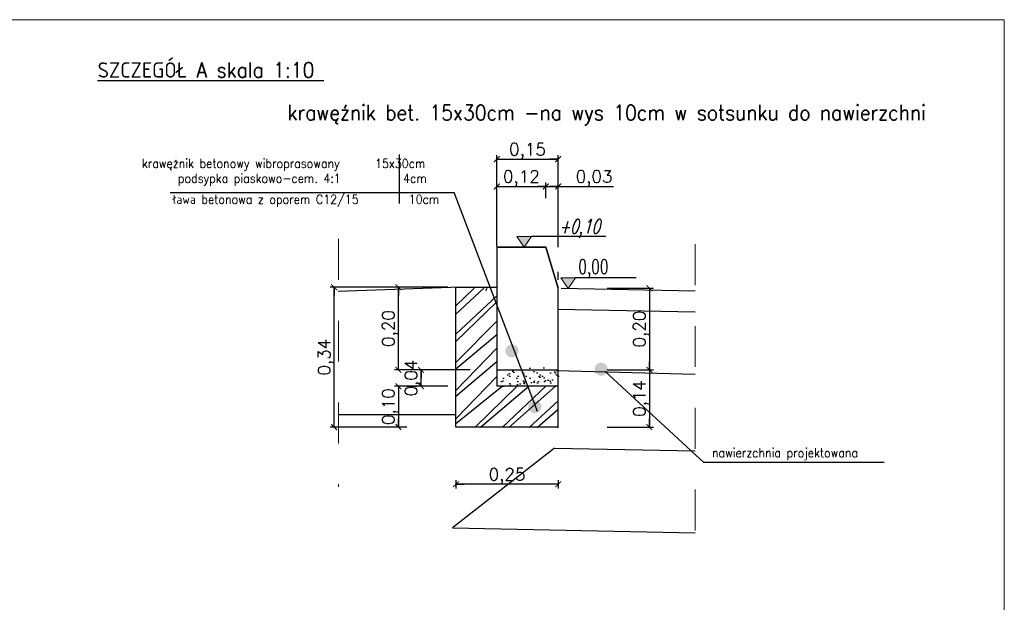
# Model space of a CAD drawing. Header units: metres. Extents: x 5509548 to 5517943, y 5680530 to 5684871.
# Tile 12 of 124: x 5516104.81 to 5516107.22, y 5683132.7 to 5683134.13. Entities that reach past the tile are written whole.
import ezdxf
from ezdxf.enums import TextEntityAlignment as Align

# ---------------------------------------------------------------- set-up
doc = ezdxf.new("R2010")
doc.units = ezdxf.units.M
doc.linetypes.add('ACAD_ISO03W100', pattern=[30, 12, -18])
doc.layers.get('0').update_dxf_attribs({"linetype": 'CONTINUOUS', "lineweight": 18})
doc.layers.get('Defpoints').update_dxf_attribs({"linetype": 'CONTINUOUS'})
for name, color, linetype, lineweight in [('!D-chodnik', 7, 'CONTINUOUS', 25), ('!D_wymiary', 7, 'CONTINUOUS', 35), ('0-18MM', 1, 'CONTINUOUS', 18)]:
    doc.layers.add(name, color=color, linetype=linetype, lineweight=lineweight)
for name, color, linetype in [('0_35', 2, 'CONTINUOUS'), ('AK-WYPEŁNIENIE', 8, 'CONTINUOUS'), ('OPISY', 7, 'CONTINUOUS')]:
    doc.layers.add(name, color=color, linetype=linetype)
doc.styles.add('ARIAL_droga', font='arial.ttf', dxfattribs={"height": 0.15})
doc.styles.add('ROMANS', font='simplex.shx', dxfattribs={"width": 0.9, "oblique": 15})
doc.styles.add('simplex', font='simplex.shx')
doc.styles.add('STYLE1', font='simplex.shx', dxfattribs={"width": 0.9})
doc.dimstyles.new('1_10_droga', dxfattribs={"dimscale": 0.2, "dimtxt": 0.15, "dimasz": 0.1, "dimexe": 0.05, "dimexo": 0.6, "dimgap": 0.01, "dimtad": 1, "dimzin": 0, "dimtxsty": 'ARIAL_droga', "dimblk": 'ARCHTICK', "dimcen": 0.09, "dimclrd": 9, "dimclre": 9, "dimclrt": 256, "dimadec": 0, "dimazin": 0, "dimtfac": 1, "dimtofl": 0, "dimtmove": 0, "dimatfit": 3, "dimldrblk": 'ARCHTICK', "dimfxl": 1, "dimtolj": 1, "dimtzin": 0, "dimarcsym": 0})

# ---------------------------------------------------------------- blocks, each defined once
blk = doc.blocks.new('_ARCHTICK')
at = {"color": 0, "linetype": 'ByBlock', "lineweight": -2}
blk.add_line((0, 0), (-1, 0), dxfattribs=at)
blk.add_solid([(0.397747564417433, 0.3093592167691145), (0.3093592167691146, 0.397747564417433), (-0.3093592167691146, -0.397747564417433), (-0.397747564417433, -0.3093592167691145)], dxfattribs=at)
blk = doc.blocks.new('*D470')
at = {"layer": '!D_wymiary', "color": 9, "lineweight": -2}
for p, q in [((5516105.754778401, 5683133.473327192), (5516105.567068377, 5683133.473327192)), ((5516105.577068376, 5683133.131336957), (5516105.577068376, 5683133.473327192)), ((5516105.754778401, 5683133.131336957), (5516105.567068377, 5683133.131336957))]:
    blk.add_line(p, q, dxfattribs=at)
at = {"layer": 'Defpoints', "color": 0, "linetype": 'ByBlock'}
for p in [(5516105.577068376, 5683133.473327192), (5516105.874778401, 5683133.473327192), (5516105.874778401, 5683133.131336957)]:
    blk.add_point(p, dxfattribs=at)
at = {"layer": '!D_wymiary', "color": 9, "linetype": 'ByBlock', "lineweight": -2, "xscale": 0.02, "yscale": 0.02, "zscale": 0.02}
for p, rotation in [((5516105.577068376, 5683133.473327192), 90), ((5516105.577068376, 5683133.131336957), 270)]:
    blk.add_blockref('_ARCHTICK', p, dxfattribs=dict(at, rotation=rotation))
at = {"layer": '!D_wymiary', "linetype": 'ByBlock', "insert": (5516105.557211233, 5683133.302332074), "char_height": 0.03, "attachment_point": 5, "rotation": 90, "style": 'simplex'}
blk.add_mtext('\\A1;0,34', dxfattribs=at)
blk = doc.blocks.new('*D471')
at = {"layer": '!D_wymiary', "color": 9, "lineweight": -2}
for p, q in [((5516105.854778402, 5683133.473327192), (5516105.724236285, 5683133.473327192)), ((5516105.734236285, 5683133.271336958), (5516105.734236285, 5683133.473327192)), ((5516105.854778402, 5683133.271336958), (5516105.724236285, 5683133.271336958))]:
    blk.add_line(p, q, dxfattribs=at)
at = {"layer": 'Defpoints', "color": 0, "linetype": 'ByBlock'}
for p in [(5516105.734236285, 5683133.473327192), (5516105.974778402, 5683133.473327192), (5516105.974778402, 5683133.271336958)]:
    blk.add_point(p, dxfattribs=at)
at = {"layer": '!D_wymiary', "color": 9, "linetype": 'ByBlock', "lineweight": -2, "xscale": 0.02, "yscale": 0.02, "zscale": 0.02}
for p, rotation in [((5516105.734236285, 5683133.473327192), 90), ((5516105.734236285, 5683133.271336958), 270)]:
    blk.add_blockref('_ARCHTICK', p, dxfattribs=dict(at, rotation=rotation))
at = {"layer": '!D_wymiary', "linetype": 'ByBlock', "insert": (5516105.714379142, 5683133.372332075), "char_height": 0.03, "attachment_point": 5, "rotation": 90, "style": 'simplex'}
blk.add_mtext('\\A1;0,20', dxfattribs=at)
blk = doc.blocks.new('*D472')
at = {"layer": '!D_wymiary', "color": 9, "lineweight": -2}
for p, q in [((5516105.974778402, 5683133.691336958), (5516105.974778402, 5683133.729806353)), ((5516105.974778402, 5683133.719806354), (5516106.094778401, 5683133.719806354)), ((5516106.094778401, 5683133.691336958), (5516106.094778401, 5683133.729806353))]:
    blk.add_line(p, q, dxfattribs=at)
at = {"layer": 'Defpoints', "color": 0, "linetype": 'ByBlock'}
for p in [(5516106.094778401, 5683133.719806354), (5516105.974778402, 5683133.571336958), (5516106.094778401, 5683133.571336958)]:
    blk.add_point(p, dxfattribs=at)
at = {"layer": '!D_wymiary', "color": 9, "linetype": 'ByBlock', "lineweight": -2, "xscale": 0.02, "yscale": 0.02, "zscale": 0.02, "rotation": 180}
blk.add_blockref('_ARCHTICK', (5516105.974778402, 5683133.719806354), dxfattribs=at)
at = {"layer": '!D_wymiary', "color": 9, "linetype": 'ByBlock', "lineweight": -2, "xscale": 0.02, "yscale": 0.02, "zscale": 0.02}
blk.add_blockref('_ARCHTICK', (5516106.094778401, 5683133.719806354), dxfattribs=at)
at = {"layer": '!D_wymiary', "linetype": 'ByBlock', "insert": (5516106.034778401, 5683133.739663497), "char_height": 0.03, "attachment_point": 5, "style": 'simplex'}
blk.add_mtext('\\A1;0,12', dxfattribs=at)
blk = doc.blocks.new('*D473')
at = {"layer": '!D_wymiary', "color": 9, "lineweight": -2}
for p, q in [((5516106.094778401, 5683133.691336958), (5516106.094778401, 5683133.729806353)), ((5516106.094778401, 5683133.719806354), (5516106.124778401, 5683133.719806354)), ((5516106.124778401, 5683133.591336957), (5516106.124778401, 5683133.729806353)), ((5516106.124778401, 5683133.719806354), (5516106.260206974, 5683133.719806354))]:
    blk.add_line(p, q, dxfattribs=at)
at = {"layer": 'Defpoints', "color": 0, "linetype": 'ByBlock'}
for p in [(5516106.124778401, 5683133.719806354), (5516106.094778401, 5683133.571336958), (5516106.124778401, 5683133.471336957)]:
    blk.add_point(p, dxfattribs=at)
at = {"layer": '!D_wymiary', "color": 9, "linetype": 'ByBlock', "lineweight": -2, "xscale": 0.02, "yscale": 0.02, "zscale": 0.02, "rotation": 180}
blk.add_blockref('_ARCHTICK', (5516106.094778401, 5683133.719806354), dxfattribs=at)
at = {"layer": '!D_wymiary', "color": 9, "linetype": 'ByBlock', "lineweight": -2, "xscale": 0.02, "yscale": 0.02, "zscale": 0.02}
blk.add_blockref('_ARCHTICK', (5516106.124778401, 5683133.719806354), dxfattribs=at)
at = {"layer": '!D_wymiary', "linetype": 'ByBlock', "insert": (5516106.212492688, 5683133.739663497), "char_height": 0.03, "attachment_point": 5, "style": 'simplex'}
blk.add_mtext('\\A1;0,03', dxfattribs=at)
blk = doc.blocks.new('*D474')
at = {"layer": '!D_wymiary', "color": 9, "lineweight": -2}
for p, q in [((5516105.974778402, 5683133.573327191), (5516105.974778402, 5683133.796548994)), ((5516105.974778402, 5683133.786548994), (5516106.124778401, 5683133.786548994)), ((5516106.124778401, 5683133.571336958), (5516106.124778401, 5683133.796548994))]:
    blk.add_line(p, q, dxfattribs=at)
at = {"layer": 'Defpoints', "color": 0, "linetype": 'ByBlock'}
for p in [(5516106.124778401, 5683133.786548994), (5516105.974778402, 5683133.453327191), (5516106.124778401, 5683133.451336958)]:
    blk.add_point(p, dxfattribs=at)
at = {"layer": '!D_wymiary', "color": 9, "linetype": 'ByBlock', "lineweight": -2, "xscale": 0.02, "yscale": 0.02, "zscale": 0.02, "rotation": 180}
blk.add_blockref('_ARCHTICK', (5516105.974778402, 5683133.786548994), dxfattribs=at)
at = {"layer": '!D_wymiary', "color": 9, "linetype": 'ByBlock', "lineweight": -2, "xscale": 0.02, "yscale": 0.02, "zscale": 0.02}
blk.add_blockref('_ARCHTICK', (5516106.124778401, 5683133.786548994), dxfattribs=at)
at = {"layer": '!D_wymiary', "linetype": 'ByBlock', "insert": (5516106.049778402, 5683133.806406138), "char_height": 0.03, "attachment_point": 5, "style": 'simplex'}
blk.add_mtext('\\A1;0,15', dxfattribs=at)
blk = doc.blocks.new('*D475')
at = {"layer": '!D_wymiary', "color": 9, "lineweight": -2}
for p, q in [((5516105.854778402, 5683133.231336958), (5516105.724236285, 5683133.231336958)), ((5516105.734236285, 5683133.231336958), (5516105.734236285, 5683133.131336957)), ((5516105.754778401, 5683133.131336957), (5516105.724236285, 5683133.131336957))]:
    blk.add_line(p, q, dxfattribs=at)
at = {"layer": 'Defpoints', "color": 0, "linetype": 'ByBlock'}
for p in [(5516105.974778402, 5683133.231336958), (5516105.734236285, 5683133.131336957), (5516105.874778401, 5683133.131336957)]:
    blk.add_point(p, dxfattribs=at)
at = {"layer": '!D_wymiary', "color": 9, "linetype": 'ByBlock', "lineweight": -2, "xscale": 0.02, "yscale": 0.02, "zscale": 0.02}
for p, rotation in [((5516105.734236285, 5683133.231336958), 90), ((5516105.734236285, 5683133.131336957), 270)]:
    blk.add_blockref('_ARCHTICK', p, dxfattribs=dict(at, rotation=rotation))
at = {"layer": '!D_wymiary', "linetype": 'ByBlock', "insert": (5516105.714379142, 5683133.181336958), "char_height": 0.03, "attachment_point": 5, "rotation": 90, "style": 'simplex'}
blk.add_mtext('\\A1;0,10', dxfattribs=at)
blk = doc.blocks.new('*D476')
at = {"layer": '!D_wymiary', "color": 9, "lineweight": -2}
for p, q in [((5516106.24486503, 5683133.470996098), (5516106.357738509, 5683133.470947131)), ((5516106.34773851, 5683133.470951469), (5516106.34765187, 5683133.27124027)), ((5516106.24477839, 5683133.271284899), (5516106.357651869, 5683133.271235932))]:
    blk.add_line(p, q, dxfattribs=at)
at = {"layer": 'Defpoints', "color": 0, "linetype": 'ByBlock'}
for p in [(5516106.124865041, 5683133.471048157), (5516106.124778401, 5683133.271336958), (5516106.34765187, 5683133.27124027)]:
    blk.add_point(p, dxfattribs=at)
at = {"layer": '!D_wymiary', "color": 9, "linetype": 'ByBlock', "lineweight": -2, "xscale": 0.02, "yscale": 0.02, "zscale": 0.02}
for p, rotation in [((5516106.34773851, 5683133.470951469), 89.97514357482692), ((5516106.34765187, 5683133.27124027), 269.9751435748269)]:
    blk.add_blockref('_ARCHTICK', p, dxfattribs=dict(at, rotation=rotation))
at = {"layer": '!D_wymiary', "linetype": 'ByBlock', "insert": (5516106.327838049, 5683133.371104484), "char_height": 0.03, "attachment_point": 5, "rotation": 89.9751435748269, "style": 'simplex'}
blk.add_mtext('\\A1;0,20', dxfattribs=at)
blk = doc.blocks.new('*D477')
at = {"layer": '!D_wymiary', "color": 9, "lineweight": -2}
for p, q in [((5516106.244778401, 5683133.271336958), (5516106.357669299, 5683133.271336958)), ((5516106.3476693, 5683133.271336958), (5516106.3476693, 5683133.131336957)), ((5516106.244778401, 5683133.131336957), (5516106.357669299, 5683133.131336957))]:
    blk.add_line(p, q, dxfattribs=at)
at = {"layer": 'Defpoints', "color": 0, "linetype": 'ByBlock'}
for p in [(5516106.124778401, 5683133.271336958), (5516106.124778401, 5683133.131336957), (5516106.3476693, 5683133.131336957)]:
    blk.add_point(p, dxfattribs=at)
at = {"layer": '!D_wymiary', "color": 9, "linetype": 'ByBlock', "lineweight": -2, "xscale": 0.02, "yscale": 0.02, "zscale": 0.02}
for p, rotation in [((5516106.3476693, 5683133.271336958), 90), ((5516106.3476693, 5683133.131336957), 270)]:
    blk.add_blockref('_ARCHTICK', p, dxfattribs=dict(at, rotation=rotation))
at = {"layer": '!D_wymiary', "linetype": 'ByBlock', "insert": (5516106.327812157, 5683133.201336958), "char_height": 0.03, "attachment_point": 5, "rotation": 90, "style": 'simplex'}
blk.add_mtext('\\A1;0,14', dxfattribs=at)
blk = doc.blocks.new('*D478')
at = {"layer": '!D_wymiary', "color": 9, "lineweight": -2}
for p, q in [((5516105.874778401, 5683133.001336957), (5516105.874778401, 5683132.981336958)), ((5516106.124778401, 5683132.991336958), (5516105.874778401, 5683132.991336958)), ((5516106.124778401, 5683133.001336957), (5516106.124778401, 5683132.981336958))]:
    blk.add_line(p, q, dxfattribs=at)
at = {"layer": 'Defpoints', "color": 0, "linetype": 'ByBlock'}
for p in [(5516105.874778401, 5683133.121336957), (5516106.124778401, 5683133.121336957), (5516105.874778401, 5683132.991336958)]:
    blk.add_point(p, dxfattribs=at)
at = {"layer": '!D_wymiary', "color": 9, "linetype": 'ByBlock', "lineweight": -2, "xscale": 0.02, "yscale": 0.02, "zscale": 0.02, "rotation": 180}
blk.add_blockref('_ARCHTICK', (5516105.874778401, 5683132.991336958), dxfattribs=at)
at = {"layer": '!D_wymiary', "color": 9, "linetype": 'ByBlock', "lineweight": -2, "xscale": 0.02, "yscale": 0.02, "zscale": 0.02}
blk.add_blockref('_ARCHTICK', (5516106.124778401, 5683132.991336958), dxfattribs=at)
at = {"layer": '!D_wymiary', "linetype": 'ByBlock', "insert": (5516105.999778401, 5683133.011194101), "char_height": 0.03, "attachment_point": 5, "style": 'simplex'}
blk.add_mtext('\\A1;0,25', dxfattribs=at)
blk = doc.blocks.new('*D479')
at = {"layer": '!D_wymiary', "color": 9, "lineweight": -2}
for p, q in [((5516105.789507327, 5683133.231336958), (5516105.789507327, 5683133.271336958)), ((5516105.909507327, 5683133.271336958), (5516105.799507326, 5683133.271336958)), ((5516105.754778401, 5683133.231336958), (5516105.779507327, 5683133.231336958))]:
    blk.add_line(p, q, dxfattribs=at)
at = {"layer": 'Defpoints', "color": 0, "linetype": 'ByBlock'}
for p in [(5516105.789507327, 5683133.271336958), (5516105.789507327, 5683133.271336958), (5516105.874778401, 5683133.231336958)]:
    blk.add_point(p, dxfattribs=at)
at = {"layer": '!D_wymiary', "color": 9, "linetype": 'ByBlock', "lineweight": -2, "xscale": 0.02, "yscale": 0.02, "zscale": 0.02}
for p, rotation in [((5516105.789507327, 5683133.271336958), 90), ((5516105.789507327, 5683133.231336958), 270)]:
    blk.add_blockref('_ARCHTICK', p, dxfattribs=dict(at, rotation=rotation))
at = {"layer": '!D_wymiary', "linetype": 'ByBlock', "insert": (5516105.769650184, 5683133.251336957), "char_height": 0.03, "attachment_point": 5, "rotation": 90, "style": 'simplex'}
blk.add_mtext('\\A1;0,04', dxfattribs=at)

msp = doc.modelspace()

# ---------------------------------------------------------------- hatches: boundary and pattern name
for points in [[(5516106.024085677, 5683133.597192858), (5516106.059655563, 5683133.597192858), (5516106.041870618, 5683133.571336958)], [(5516106.166831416, 5683133.496441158), (5516106.131261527, 5683133.496441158), (5516106.149046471, 5683133.470585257)]]:
    msp.add_hatch(color=7).paths.add_polyline_path(points)
at = {"layer": 'AK-WYPEŁNIENIE'}
h = msp.add_hatch(dxfattribs=at)
h.set_pattern_fill('ANSI32', color=256, scale=0.005, style=0)
h.set_pattern_definition([(45, (-1031344.853180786, 117322.7972777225), (-0.03367596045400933, 0.03367596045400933), []), (45, (-1031344.830730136, 117322.7972777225), (-0.03367596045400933, 0.03367596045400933), [])])
h.paths.add_polyline_path([(5516105.974778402, 5683133.231336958), (5516105.974778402, 5683133.271336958), (5516105.974778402, 5683133.401755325), (5516105.945063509, 5683133.471336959), (5516105.874778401, 5683133.471336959), (5516105.874778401, 5683133.131336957), (5516106.124778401, 5683133.129643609), (5516106.124778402, 5683133.231336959)])
h.paths.add_polyline_path([(5516105.974778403, 5683133.401755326), (5516105.974778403, 5683133.471336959), (5516105.945063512, 5683133.471336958)])
h = msp.add_hatch(dxfattribs=at)
h.set_pattern_fill('AR-SAND', color=256, scale=0.0005, style=0)
h.set_pattern_definition([(37.50000000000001, (-1031344.853180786, 117322.7972777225), (-0.0008000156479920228, 0.02447066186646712), [0, -0.019304, 0, -0.02159, 0, -0.0206375]), (7.499999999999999, (-1031344.853180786, 117322.7972777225), (0.02247616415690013, 0.03584125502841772), [0, -0.01041399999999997, 0, -0.01739899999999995, 0, -0.006667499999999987]), (327.5, (-1031344.868801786, 117322.7972777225), (0.0395496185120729, 7.185923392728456e-05), [0, -0.00635, 0, -0.02286, 0, -0.029845]), (317.5, (-1031344.868801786, 117322.7972777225), (0.03817782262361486, 0.01114646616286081), [0, -0.003175, 0, -0.014986, 0, -0.017145])])
h.paths.add_polyline_path([(5516106.124778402, 5683133.231336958), (5516106.124778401, 5683133.271336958), (5516106.030473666, 5683133.271336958), (5516106.047555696, 5683133.231336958)])
h.paths.add_polyline_path([(5516106.030473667, 5683133.271336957), (5516105.974778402, 5683133.271336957), (5516105.974778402, 5683133.231336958), (5516106.047555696, 5683133.231336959)])
at = {"layer": 'OPISY'}
for points in [[(5516105.995733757, 5683133.317647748, 0.9999999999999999), (5516106.02784032, 5683133.317647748, 1.00000011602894)], [(5516106.246017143, 5683133.272869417, -0.9999999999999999), (5516106.21391058, 5683133.272869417, -0.9999999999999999)], [(5516106.051707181, 5683133.181341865, 0.9999999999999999), (5516106.083813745, 5683133.181341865, 0.9999999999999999)]]:
    msp.add_hatch(color=0, dxfattribs=at).paths.add_polyline_path(points)

# ---------------------------------------------------------------- linework, layer by layer
at = {"layer": '!D-chodnik', "color": 0}
for p, q in [((5516106.241048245, 5683133.597618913), (5516106.059655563, 5683133.597192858)), ((5516106.315428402, 5683133.496441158), (5516106.166831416, 5683133.496441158))]:
    msp.add_line(p, q, dxfattribs=at)
msp.add_lwpolyline([(5516103.135487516, 5683134.127763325), (5516107.215487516, 5683134.127763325), (5516107.215487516, 5683131.277763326), (5516103.135487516, 5683131.277763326)], close=True)
at = {"color": 7}
for points in [[(5516106.059655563, 5683133.597192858), (5516106.024085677, 5683133.597192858), (5516106.041870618, 5683133.571336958), (5516106.059655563, 5683133.597192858)], [(5516106.131261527, 5683133.496441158), (5516106.166831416, 5683133.496441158), (5516106.149046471, 5683133.470585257), (5516106.131261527, 5683133.496441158)]]:
    msp.add_lwpolyline(points, dxfattribs=at)
at = {"layer": '0-18MM', "linetype": 'ACAD_ISO03W100', "ltscale": 0.005}
for points in [[(5516105.587875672, 5683133.591475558), (5516105.587875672, 5683132.985195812)], [(5516106.459745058, 5683133.578493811), (5516106.459745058, 5683132.829137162)]]:
    msp.add_lwpolyline(points, dxfattribs=at)
at = {"layer": '0_35'}
for p, q in [((5516106.132131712, 5683133.470909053), (5516106.459745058, 5683133.464637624)), ((5516106.123378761, 5683133.419747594), (5516106.459745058, 5683133.413020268)), ((5516106.120779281, 5683133.269773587), (5516106.459745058, 5683133.261043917)), ((5516106.115780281, 5683133.079823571), (5516106.459745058, 5683133.072944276)), ((5516105.866709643, 5683132.884764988), (5516106.459745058, 5683132.87290428))]:
    msp.add_line(p, q, dxfattribs=at)
for points in [[(5516106.094778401, 5683133.571336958), (5516105.974778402, 5683133.571336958), (5516105.974778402, 5683133.271336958), (5516106.124778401, 5683133.271336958), (5516106.124778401, 5683133.471336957)], [(5516105.974778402, 5683133.571336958), (5516106.094778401, 5683133.571336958), (5516106.124778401, 5683133.471336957)], [(5516106.124778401, 5683133.471336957), (5516106.094778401, 5683133.571336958)], [(5516105.885332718, 5683133.473327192), (5516105.587068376, 5683133.463327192)], [(5516106.124778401, 5683133.131336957), (5516105.874778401, 5683133.131336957), (5516105.874778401, 5683133.473327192), (5516105.974778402, 5683133.473327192)], [(5516106.124778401, 5683133.129643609), (5516106.124778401, 5683133.311336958)], [(5516105.974778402, 5683133.271336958), (5516105.974778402, 5683133.231336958)], [(5516106.124778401, 5683133.231336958), (5516105.974778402, 5683133.231336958)], [(5516105.874778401, 5683133.161336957), (5516105.587875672, 5683133.161336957)], [(5516106.115780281, 5683133.079823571), (5516105.866709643, 5683132.884764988)]]:
    msp.add_lwpolyline(points, dxfattribs=at)
at = {"layer": 'AK-WYPEŁNIENIE'}
msp.add_lwpolyline([(5516106.124778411, 5683133.491336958), (5516106.124778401, 5683133.511336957)], dxfattribs=at)
at = {"layer": 'OPISY', "color": 0}
for p, q in [((5516105.735714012, 5683133.797851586), (5516105.735714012, 5683133.678264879)), ((5516105.175845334, 5683133.705476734), (5516105.870696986, 5683133.705476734)), ((5516106.073906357, 5683133.169633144), (5516105.870696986, 5683133.705476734)), ((5516106.23889086, 5683133.268087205), (5516106.480866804, 5683133.044553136)), ((5516106.921678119, 5683133.044501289), (5516106.480866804, 5683133.044553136))]:
    msp.add_line(p, q, dxfattribs=at)

# ---------------------------------------------------------------- texts
at = {"color": 7, "style": 'ROMANS', "width": 0.7}
msp.add_text('0,00', height=0.035, dxfattribs=at).set_placement((5516106.174082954, 5683133.506067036))
at = {"color": 7, "insert": (5516106.126345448, 5683133.639467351), "char_height": 0.035, "width": 0.9281155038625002, "attachment_point": 1, "style": 'ROMANS'}
msp.add_mtext('{\\W0.7;+0,10}', dxfattribs=at)
at = {"layer": '0_35', "linetype": 'Continuous', "style": 'STYLE1', "width": 0.8999999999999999}
for s, p in [('%%USZCZEGÓŁ A skala 1:10 ', (5516105.275369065, 5683134.010949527)), ('krawęźnik bet. 15x30cm -na wys 10cm w sotsunku do nawierzchni', (5516106.24354679, 5683133.895147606))]:
    msp.add_text(s, height=0.03732480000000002, dxfattribs=at).set_placement(p, align=Align.MIDDLE)
at = {"layer": 'OPISY', "color": 0, "style": 'STYLE1', "width": 0.9}
for s, p in [('               krawężnik betonowy wibroprasowany   15x30cm             ', (5516104.885698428, 5683133.765026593)), ('podsypka piaskowo-cem. 4:1        4cm ', (5516105.195090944, 5683133.728755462)), ('ława betonowa z oporem C12/15', (5516105.182496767, 5683133.677316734)), (' 10cm', (5516105.74584124, 5683133.677316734)), ('nawierzchnia projektowana', (5516106.500753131, 5683133.057426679))]:
    msp.add_text(s, height=0.022, dxfattribs=at).set_placement(p)

# ---------------------------------------------------------------- dimensions: what is measured, and where the dimension line sits
at = {"layer": '!D_wymiary'}
for base, p1, p2, angle, picture, middle in [((5516106.124778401, 5683133.786548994), (5516105.974778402, 5683133.453327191), (5516106.124778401, 5683133.451336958), 180, '*D474', (5516106.049778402, 5683133.806406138)), ((5516105.734236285, 5683133.473327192), (5516105.974778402, 5683133.271336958), (5516105.974778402, 5683133.473327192), 270, '*D471', (5516105.714379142, 5683133.372332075)), ((5516106.3476693, 5683133.131336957), (5516106.124778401, 5683133.271336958), (5516106.124778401, 5683133.131336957), 90.00000005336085, '*D477', (5516106.327812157, 5683133.201336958)), ((5516105.734236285, 5683133.131336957), (5516105.974778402, 5683133.231336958), (5516105.874778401, 5683133.131336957), 270, '*D475', (5516105.714379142, 5683133.181336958))]:
    dim = msp.add_linear_dim(base=base, p1=p1, p2=p2, angle=angle, dimstyle='1_10_droga', override={"dimtxsty": 'simplex'}, dxfattribs=at)
    dim.commit()
    dim.dimension.update_dxf_attribs({"geometry": picture, "text_midpoint": middle})
for p1, p2, distance, picture, middle in [((5516105.974778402, 5683133.571336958), (5516106.094778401, 5683133.571336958), 0.14846939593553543, '*D472', (5516106.034778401, 5683133.739663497)), ((5516105.874778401, 5683133.131336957), (5516105.874778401, 5683133.473327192), 0.2977100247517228, '*D470', (5516105.557211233, 5683133.302332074)), ((5516106.124865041, 5683133.471048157), (5516106.124778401, 5683133.271336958), 0.2228734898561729, '*D476', (5516106.327838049, 5683133.371104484)), ((5516106.124778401, 5683133.121336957), (5516105.874778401, 5683133.121336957), 0.1299999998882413, '*D478', (5516105.999778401, 5683133.011194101))]:
    dim = msp.add_aligned_dim(p1=p1, p2=p2, distance=distance, dimstyle='1_10_droga', override={"dimtxsty": 'simplex'}, dxfattribs=at)
    dim.commit()
    dim.dimension.update_dxf_attribs({"geometry": picture, "text_midpoint": middle})
for base, p1, p2, angle, picture, middle in [((5516106.124778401, 5683133.719806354), (5516106.094778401, 5683133.571336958), (5516106.124778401, 5683133.471336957), 180, '*D473', (5516106.212492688, 5683133.719806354)), ((5516105.789507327, 5683133.271336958), (5516105.874778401, 5683133.231336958), (5516105.789507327, 5683133.271336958), 270, '*D479', (5516105.789507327, 5683133.251336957))]:
    dim = msp.add_linear_dim(base=base, p1=p1, p2=p2, angle=angle, dimstyle='1_10_droga', override={"dimtxsty": 'simplex'}, dxfattribs=at)
    dim.commit()
    dim.dimension.update_dxf_attribs({"geometry": picture, "text_midpoint": middle, "dimtype": 160})

doc.saveas('drawing.dxf')
